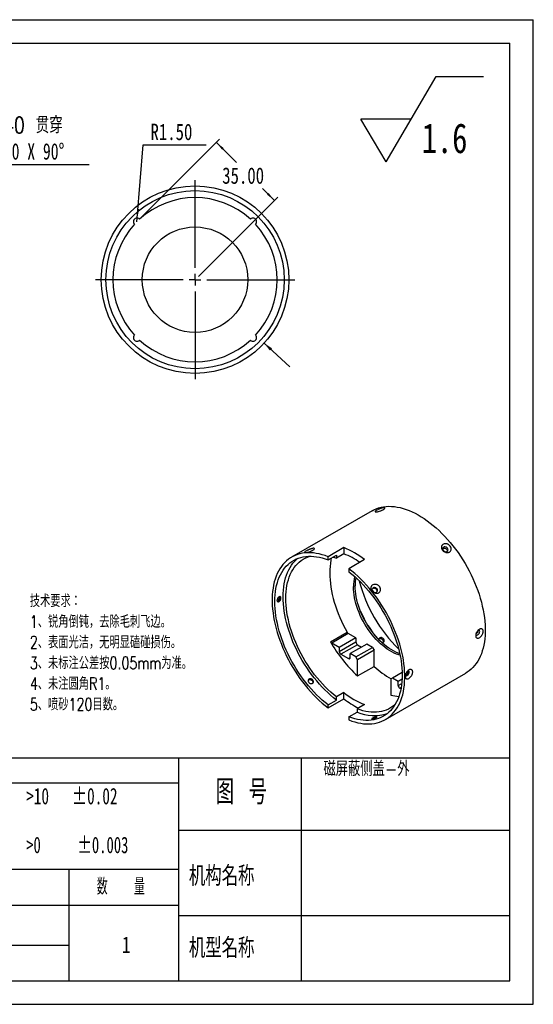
# Model space of a CAD drawing. Header units: millimetres. Extents: x 0 to 297, y 0 to 210.
# Tile 4 of 4: x 187 to 297, y 0 to 210. Entities that reach past the tile are written whole.
import ezdxf

# ---------------------------------------------------------------- set-up
doc = ezdxf.new("R2010")
doc.units = ezdxf.units.MM
doc.layers.add('图层0', color=7, linetype='Continuous', lineweight=25)
doc.styles.add('SLDTEXTSTYLE0', font='TXT', dxfattribs={"width": 0.75})
doc.styles.add('SLDTEXTSTYLE1', font='TXT', dxfattribs={"width": 0.75, "bigfont": 'bigfont'})
doc.styles.add('SLDTEXTSTYLE10', font='TXT', dxfattribs={"width": 0.7})
doc.styles.add('SLDTEXTSTYLE2', font='TXT', dxfattribs={"width": 0.666667, "bigfont": 'bigfont'})
doc.styles.add('SLDTEXTSTYLE4', font='TXT', dxfattribs={"width": 0.681818})
doc.styles.add('SLDTEXTSTYLE5', font='TXT', dxfattribs={"width": 0.666667})
doc.styles.add('SLDTEXTSTYLE6', font='TXT', dxfattribs={"width": 0.653846})
doc.styles.add('SLDTEXTSTYLE7', font='TXT', dxfattribs={"width": 0.6, "bigfont": 'bigfont'})
doc.dimstyles.new('SLDDIMSTYLE10', dxfattribs={"dimtxt": 0.18, "dimasz": 2, "dimexe": 0, "dimexo": 0.0625, "dimgap": 0, "dimtad": 0, "dimtih": 1, "dimtoh": 1, "dimdec": 0, "dimrnd": 1e-09, "dimzin": 0, "dimdsep": 46, "dimtxsty": 'Standard', "dimsah": 1, "dimcen": 0.09, "dimadec": 0, "dimazin": 0, "dimtfac": 2, "dimtdec": 0, "dimtofl": 0, "dimtmove": 0, "dimatfit": 3, "dimfxl": 0, "dimfrac": 2, "dimtolj": 1, "dimtzin": 0, "dimarcsym": 0})
doc.dimstyles.new('SLDDIMSTYLE11', dxfattribs={"dimtxt": 3.5, "dimasz": 2, "dimexe": 0, "dimexo": 0.0625, "dimgap": 0.875, "dimtad": 0, "dimtih": 1, "dimtoh": 1, "dimlfac": 2, "dimrnd": 1e-09, "dimzin": 4, "dimdsep": 46, "dimtxsty": 'SLDTEXTSTYLE0', "dimsah": 1, "dimcen": 0.09, "dimadec": 0, "dimazin": 1, "dimtfac": 1, "dimtofl": 0, "dimtmove": 0, "dimatfit": 3, "dimfxl": 0, "dimfrac": 2, "dimtolj": 1, "dimtzin": 12, "dimarcsym": 0})
doc.dimstyles.new('SLDDIMSTYLE12', dxfattribs={"dimtxt": 3.5, "dimasz": 2, "dimexe": 0, "dimexo": 0.0625, "dimgap": 0.875, "dimtad": 0, "dimtih": 1, "dimtoh": 1, "dimlfac": 2, "dimrnd": 1e-09, "dimzin": 4, "dimdsep": 46, "dimtxsty": 'SLDTEXTSTYLE0', "dimsah": 1, "dimcen": 0, "dimadec": 0, "dimazin": 1, "dimtfac": 1, "dimtofl": 0, "dimtmove": 0, "dimatfit": 3, "dimfxl": 0, "dimfrac": 2, "dimtolj": 1, "dimtzin": 12, "dimarcsym": 0})
doc.dimstyles.new('SLDDIMSTYLE8', dxfattribs={"dimtxt": 3.5, "dimasz": 2, "dimexe": 0, "dimexo": 0.0625, "dimgap": 0.875, "dimtad": 0, "dimtih": 1, "dimtoh": 1, "dimlfac": 2, "dimrnd": 1e-09, "dimzin": 4, "dimdsep": 46, "dimtxsty": 'SLDTEXTSTYLE0', "dimblk1": 'NONE', "dimsah": 1, "dimcen": 0, "dimadec": 0, "dimazin": 1, "dimtfac": 1, "dimtmove": 0, "dimatfit": 3, "dimldrblk": 'NONE', "dimfxl": 0, "dimfrac": 2, "dimtolj": 1, "dimtzin": 12, "dimarcsym": 0})

# ---------------------------------------------------------------- blocks, each defined once
blk = doc.blocks.new('SW_SFSYMBOL_0')
at = {"layer": '图层0', "color": 0}
for p, q in [((-7.62, 0), (3.08, 18.14)), ((3.08, 18.14), (13.18, 18.14)), ((-7.62, 0), (-12.97, 9.07)), ((-2.27, 9.07), (-12.97, 9.07))]:
    blk.add_line(p, q, dxfattribs=at)
at = {"layer": '图层0', "color": 0, "insert": (0, 8.19), "char_height": 6.35, "attachment_point": 1, "style": 'SLDTEXTSTYLE0'}
blk.add_mtext('1.6', dxfattribs=at)
blk = doc.blocks.new('SW_SYMBOL_HOLE_SINK')
at = {"layer": '图层0', "color": 0}
for p, q in [((0, 875), (800, 75)), ((800, 75), (1600, 875))]:
    blk.add_line(p, q, dxfattribs=at)
blk = doc.blocks.new('_D_11')
at = {"layer": '图层0'}
for p, q in [((169.57, 155.13), (163.15, 179.09)), ((163.15, 179.09), (202.28, 179.09)), ((169.89, 153.97), (169.57, 155.13))]:
    blk.add_line(p, q, dxfattribs=at)
blk.add_solid([(169.57, 155.13), (169.3, 157.12), (168.82, 157)], dxfattribs=at)
at = {"layer": '图层0', "xscale": 0.004470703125, "yscale": 0.004470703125, "zscale": 0.004470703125}
blk.add_blockref('SW_SYMBOL_HOLE_SINK', (164.74, 179.58), dxfattribs=at)
at = {"layer": '图层0', "char_height": 3.5, "attachment_point": 1}
for s, insert, style in [('6 x', (166.68, 189.27), 'SLDTEXTSTYLE5'), ('%%c', (174.09, 189.21), 'SLDTEXTSTYLE0'), ('2.40 贯穿', (180.68, 189.27), 'SLDTEXTSTYLE1'), ('%%c', (174.19, 183.6), 'SLDTEXTSTYLE0'), ('4.50 X 90°', (180.78, 183.66), 'SLDTEXTSTYLE10')]:
    blk.add_mtext(s, dxfattribs=dict(at, insert=insert, style=style))
blk = doc.blocks.new('_None')
blk = doc.blocks.new('_D_12')
at = {"layer": '图层0', "color": 7}
for p, q in [((213.21, 167.63), (230.12, 184.54)), ((229.42, 183.84), (233.71, 179.54)), ((241.79, 171.46), (239.27, 173.99)), ((225.58, 155.26), (242.5, 172.17))]:
    blk.add_line(p, q, dxfattribs=at)
for points in [[(229.42, 183.84), (230.65, 182.25), (231.01, 182.6)], [(241.79, 171.46), (240.55, 173.05), (240.2, 172.7)]]:
    blk.add_solid(points, dxfattribs=at)
at = {"layer": '图层0', "color": 7, "insert": (230.67, 178.5), "char_height": 3.5, "attachment_point": 1, "style": 'SLDTEXTSTYLE0'}
blk.add_mtext('35.00', dxfattribs=at)
blk = doc.blocks.new('_D_13')
at = {"layer": '图层0', "color": 7}
for p, q in [((212.56, 167.67), (213.79, 183.31)), ((213.79, 183.31), (227.27, 183.31)), ((212.5, 166.92), (212.56, 167.67))]:
    blk.add_line(p, q, dxfattribs=at)
blk.add_solid([(212.56, 167.67), (212.97, 169.64), (212.47, 169.68)], dxfattribs=at)
at = {"layer": '图层0', "color": 7, "insert": (215.38, 187.82), "char_height": 3.5, "attachment_point": 1, "style": 'SLDTEXTSTYLE0'}
blk.add_mtext('R1.50', dxfattribs=at)
blk = doc.blocks.new('SW_CENTERMARKSYMBOL_1')
at = {"layer": '图层0', "color": 0}
for p, q in [((0, 2.5), (0, 21.25)), ((-2.5, 0), (-21.25, 0)), ((0, 0), (-1.25, 0)), ((0, 0), (0, 1.25)), ((0, 0), (0, -1.25)), ((0, 0), (1.25, 0)), ((2.5, 0), (21.25, 0)), ((0, -2.5), (0, -21.25))]:
    blk.add_line(p, q, dxfattribs=at)

msp = doc.modelspace()

# ---------------------------------------------------------------- linework, layer by layer
at = {"color": 7, "linetype": 'Continuous', "lineweight": 25}
for p, q in [((262.611831, 105.278115), (245.464492, 95.379167)), ((256.612727, 97.40303), (253.25397, 95.464061)), ((256.612727, 97.40303), (256.612727, 96.066447)), ((253.25397, 94.795769), (255.021737, 95.816279)), ((253.25397, 94.795769), (253.25397, 95.464061)), ((256.612727, 96.066447), (255.021737, 95.147988)), ((255.021737, 95.816279), (255.021737, 95.147988)), ((261.032145, 94.851754), (257.673388, 92.912785)), ((257.673388, 92.912785), (257.673388, 92.244494)), ((262.762232, 88.675217), (262.710163, 88.628842)), ((260.966996, 82.099349), (261.019266, 82.129524)), ((260.969382, 82.094824), (261.003255, 82.120281)), ((261.75296, 80.821471), (261.714145, 80.804936)), ((261.716857, 80.800629), (261.769094, 80.830784)), ((253.767235, 77.321809), (257.302769, 79.362829)), ((257.555633, 79.093927), (254.0201, 77.052907)), ((259.175766, 78.158644), (255.640232, 76.117624)), ((259.175766, 78.158644), (257.555633, 79.093927)), ((259.175766, 78.158644), (259.175766, 77.301276)), ((255.640232, 76.117624), (254.0201, 77.052907)), ((255.640232, 75.260256), (259.175766, 77.301276)), ((255.640232, 76.117624), (255.640232, 75.260256)), ((259.529319, 76.688904), (255.993785, 74.647884)), ((261.473863, 76.831981), (257.938329, 74.790961)), ((259.175989, 74.076475), (262.711523, 76.117495)), ((259.529319, 76.688904), (260.377669, 76.199162)), ((262.711523, 76.117495), (261.473863, 76.831981)), ((262.711523, 76.117495), (263.065077, 75.505122)), ((255.993785, 74.647884), (257.584776, 73.729425)), ((257.584776, 73.729425), (257.938329, 73.933527)), ((257.938329, 73.933593), (257.938329, 74.790961)), ((259.175989, 74.076475), (257.938329, 74.790961)), ((259.529543, 73.464102), (259.175989, 74.076475)), ((263.065077, 75.505122), (259.529543, 73.464102)), ((263.065077, 72.082152), (263.065077, 75.505122)), ((259.529543, 70.041132), (259.529543, 73.464102)), ((259.529543, 70.041132), (263.065077, 72.082152)), ((265.462866, 60.737212), (282.610206, 70.63616)), ((266.954164, 69.58623), (266.600611, 69.382062)), ((266.600611, 69.382062), (266.600611, 65.959091)), ((269.026031, 70.782293), (266.954164, 69.58623)), ((268.191825, 68.871744), (266.954164, 69.58623)), ((269.012542, 69.345534), (268.191825, 68.871744)), ((268.191825, 68.014376), (268.191825, 68.871744)), ((268.191825, 68.014376), (268.941619, 68.447223)), ((268.817717, 67.559221), (268.545378, 67.402003)), ((268.765577, 67.274885), (268.545378, 67.402003)), ((253.25397, 63.203593), (256.612727, 65.142563)), ((256.612727, 66.479145), (255.021737, 65.560686)), ((255.021737, 64.892395), (255.021737, 65.560686)), ((256.612727, 65.142563), (256.612727, 66.479145)), ((253.25397, 63.871885), (255.021737, 64.892395)), ((253.25397, 63.203593), (253.25397, 63.871885)), ((261.032145, 63.92787), (259.441154, 63.009411)), ((259.441154, 63.009411), (259.441154, 62.341119)), ((257.673388, 61.320609), (259.441154, 62.341119)), ((257.673388, 61.320609), (257.673388, 60.652318))]:
    msp.add_line(p, q, dxfattribs=at)
at = {"color": 7, "linetype": 'Continuous', "lineweight": 25, "flags": 128}
for points in [[(262.611831, 105.278115), (263.02026, 105.495379), (263.506835, 105.709619), (264.012556, 105.886525), (264.536359, 106.025726), (265.077144, 106.126928), (265.633773, 106.189918), (266.205075, 106.214565), (266.789849, 106.200816), (267.386864, 106.148701), (267.994867, 106.058328), (268.612577, 105.929888), (269.238696, 105.763651), (269.871907, 105.559967), (270.510878, 105.319264), (271.154266, 105.042048), (271.800717, 104.728902), (272.448873, 104.380485), (273.097369, 103.997529), (273.744843, 103.580841), (274.389933, 103.131295), (275.031281, 102.649838), (275.667539, 102.137481), (276.29737, 101.595304), (276.919448, 101.024445), (277.532465, 100.426105), (278.135132, 99.801543), (278.726183, 99.152072), (279.304372, 98.479057), (279.868486, 97.783915), (280.417337, 97.068108), (280.949771, 96.333139), (281.464669, 95.580556), (281.960948, 94.811941), (282.437563, 94.028909), (282.893513, 93.233109), (283.327839, 92.426214), (283.739627, 91.609919), (284.128011, 90.785943), (284.492175, 89.956018), (284.831353, 89.12189), (285.144831, 88.285311), (285.43195, 87.448043), (285.692107, 86.611845), (285.924754, 85.778477), (286.129402, 84.94969), (286.305621, 84.127228), (286.45304, 83.31282), (286.571348, 82.508179), (286.660298, 81.714998), (286.719702, 80.934944), (286.749436, 80.169658), (286.749436, 79.420748), (286.719702, 78.689791), (286.660298, 77.978324), (286.571348, 77.287842), (286.45304, 76.619797), (286.305621, 75.975596), (286.129402, 75.356591), (285.924754, 74.764086), (285.692107, 74.199326), (285.43195, 73.663499), (285.144831, 73.157732), (284.831353, 72.683088), (284.492175, 72.240565), (284.128011, 71.831095), (283.739627, 71.455538), (283.327839, 71.114684), (282.893513, 70.809251), (282.610206, 70.63616)], [(277.89161, 97.496615), (277.79077, 97.413587), (277.724659, 97.302817), (277.69818, 97.172521), (277.713297, 97.032364), (277.768889, 96.892738), (277.860833, 96.764001), (277.982309, 96.655699), (278.124309, 96.575866), (278.2763, 96.530421), (278.427011, 96.522736), (278.565264, 96.55338), (278.680806, 96.62008), (278.765066, 96.71789), (278.811796, 96.839556), (278.817531, 96.976054), (278.781844, 97.117261), (278.707383, 97.252704), (278.599669, 97.372338), (278.466693, 97.46729), (278.318315, 97.530518), (278.165541, 97.557332), (278.0197, 97.545745), (277.89161, 97.496615)], [(253.25397, 95.464061), (252.609034, 95.700798), (251.970232, 95.899627), (251.338936, 96.060122), (250.716503, 96.181937), (250.104269, 96.264811), (249.503551, 96.308566), (248.915639, 96.313107), (248.341796, 96.278425), (247.783256, 96.204595), (247.241218, 96.091775), (246.716847, 95.940207), (246.211269, 95.750217), (245.725572, 95.522214), (245.260799, 95.256686), (244.817947, 94.954206), (244.39797, 94.615422), (244.001768, 94.241063), (243.630194, 93.831933), (243.284046, 93.388911), (242.964067, 92.912949), (242.670945, 92.405069), (242.405311, 91.866363), (242.167734, 91.297989), (241.958725, 90.701167), (241.778733, 90.07718), (241.628145, 89.427368), (241.507284, 88.753129), (241.416411, 88.05591), (241.35572, 87.337209), (241.325342, 86.598571), (241.325342, 85.841583), (241.35572, 85.067872), (241.416411, 84.279099), (241.507284, 83.47696), (241.628145, 82.663178), (241.778733, 81.839501), (241.958725, 81.0077), (242.167734, 80.169561), (242.405311, 79.326886), (242.670945, 78.481485), (242.964067, 77.635174), (243.284046, 76.789773), (243.630194, 75.947096), (244.001768, 75.108956), (244.39797, 74.277152), (244.817947, 73.453473), (245.260799, 72.639687), (245.725572, 71.837544), (246.211269, 71.048766), (246.716847, 70.275049), (247.241218, 69.518056), (247.783256, 68.779412), (248.341796, 68.060704), (248.915639, 67.363478), (249.503551, 66.68923), (250.104269, 66.03941), (250.716503, 65.415415), (251.338936, 64.818583), (251.970232, 64.250199), (252.609034, 63.711483), (253.25397, 63.203593)], [(253.25397, 63.871885), (252.628547, 64.369593), (252.00936, 64.897415), (251.397773, 65.45419), (250.795131, 66.038694), (250.202759, 66.64964), (249.621961, 67.285685), (249.054015, 67.945428), (248.50017, 68.627419), (247.961644, 69.330158), (247.439622, 70.052097), (246.935253, 70.79165), (246.449646, 71.547189), (245.983869, 72.317052), (245.538948, 73.099545), (245.11586, 73.892946), (244.715538, 74.695512), (244.338861, 75.505475), (243.986658, 76.321053), (243.659704, 77.140454), (243.358718, 77.961873), (243.084363, 78.783504), (242.837241, 79.60354), (242.617897, 80.420176), (242.426814, 81.231616), (242.264411, 82.036074), (242.131045, 82.831781), (242.027011, 83.616986), (241.952537, 84.389963), (241.907787, 85.149009), (241.89286, 85.892456), (241.907787, 86.618668), (241.952537, 87.326048), (242.027011, 88.013038), (242.131045, 88.678129), (242.264411, 89.319855), (242.426814, 89.936807), (242.617897, 90.527626), (242.837241, 91.091013), (243.084363, 91.625728), (243.358718, 92.130596), (243.659704, 92.604504), (243.986658, 93.046412), (244.338861, 93.455346), (244.715538, 93.830406), (245.11586, 94.170769), (245.538948, 94.475684), (245.983869, 94.744482), (246.449646, 94.976571), (246.935253, 95.17144), (247.439622, 95.32866), (247.961644, 95.447886), (248.50017, 95.528856), (249.054015, 95.571391), (249.621961, 95.575398), (250.202759, 95.540867), (250.795131, 95.467875), (251.397773, 95.356583), (252.00936, 95.207235), (252.628547, 95.02016), (253.25397, 94.795769)], [(255.021737, 64.892395), (254.396314, 65.390103), (253.777127, 65.917925), (253.16554, 66.474701), (252.562898, 67.059204), (251.970526, 67.67015), (251.389728, 68.306195), (250.821782, 68.965938), (250.267936, 69.647929), (249.729411, 70.350668), (249.207389, 71.072607), (248.70302, 71.81216), (248.217413, 72.567699), (247.751636, 73.337562), (247.306715, 74.120055), (246.883627, 74.913457), (246.483305, 75.716022), (246.106628, 76.525985), (245.754425, 77.341564), (245.427471, 78.160964), (245.126485, 78.982383), (244.852129, 79.804015), (244.605008, 80.62405), (244.385664, 81.440686), (244.194581, 82.252126), (244.032177, 83.056584), (243.898812, 83.852291), (243.794778, 84.637497), (243.720304, 85.410473), (243.675554, 86.169519), (243.660627, 86.912967), (243.675554, 87.639179), (243.720304, 88.346558), (243.794778, 89.033548), (243.898812, 89.698639), (244.032177, 90.340366), (244.194581, 90.957317), (244.385664, 91.548136), (244.605008, 92.111523), (244.852129, 92.646239), (245.126485, 93.151106), (245.427471, 93.625014), (245.754425, 94.066922), (246.106628, 94.475856), (246.483305, 94.850916), (246.793108, 95.119039)], [(255.021737, 65.560686), (254.406094, 66.056461), (253.797035, 66.582578), (253.195977, 67.137813), (252.604323, 67.720871), (252.02345, 68.330393), (251.454713, 68.96496), (250.899435, 69.623092), (250.358912, 70.303257), (249.834402, 71.003869), (249.327128, 71.723296), (248.838272, 72.459862), (248.368972, 73.211851), (247.920323, 73.977509), (247.493369, 74.755054), (247.089106, 75.542673), (246.708475, 76.338531), (246.352363, 77.140775), (246.021601, 77.947533), (245.716958, 78.756928), (245.439145, 79.567072), (245.188809, 80.376078), (244.966534, 81.182061), (244.772836, 81.983143), (244.608168, 82.777458), (244.472914, 83.563154), (244.367387, 84.338401), (244.291835, 85.101393), (244.246433, 85.850351), (244.231288, 86.583531), (244.246433, 87.299224), (244.291835, 87.995762), (244.367387, 88.671523), (244.472914, 89.324932), (244.608168, 89.954467), (244.772836, 90.55866), (244.966534, 91.136104), (245.188809, 91.685453), (245.439145, 92.205427), (245.716958, 92.694815), (246.021601, 93.152477), (246.352363, 93.577346), (246.708475, 93.968431), (247.089106, 94.324822), (247.493369, 94.645689), (247.920323, 94.930284), (248.368972, 95.177942), (248.838272, 95.388089), (249.327128, 95.560233), (249.38739, 95.578417)], [(253.936582, 95.189833), (253.842992, 94.738497), (253.737067, 94.084004), (253.661229, 93.407066), (253.615656, 92.709265), (253.600452, 91.992235), (253.615656, 91.257651), (253.661229, 90.507232), (253.737067, 89.742733), (253.842992, 88.965943), (253.978755, 88.178678), (254.14404, 87.382779), (254.338459, 86.580108), (254.561559, 85.772543), (254.812817, 84.961971), (255.091645, 84.15029), (255.397392, 83.339397), (255.729343, 82.531189), (256.08672, 81.727557), (256.468688, 80.93038), (256.874354, 80.141522), (257.302769, 79.362829)], [(254.296416, 95.39756), (254.406094, 95.36302), (255.021737, 95.147988)], [(257.673388, 60.652318), (258.318323, 60.415581), (258.957126, 60.216752), (259.588422, 60.056257), (260.210855, 59.934441), (260.823089, 59.851567), (261.423807, 59.807813), (262.011719, 59.803272), (262.585562, 59.837953), (263.144102, 59.911784), (263.68614, 60.024604), (264.210511, 60.176172), (264.716088, 60.366162), (265.201786, 60.594165), (265.666559, 60.859692), (266.109411, 61.162173), (266.529388, 61.500956), (266.92559, 61.875315), (267.297164, 62.284446), (267.643312, 62.727468), (267.963291, 63.20343), (268.256412, 63.71131), (268.522047, 64.250015), (268.759624, 64.81839), (268.968633, 65.415212), (269.148625, 66.039199), (269.299213, 66.68901), (269.420073, 67.36325), (269.510947, 68.060469), (269.571638, 68.779169), (269.602016, 69.517807), (269.602016, 70.274795), (269.571638, 71.048507), (269.510947, 71.837279), (269.420073, 72.639419), (269.299213, 73.453201), (269.148625, 74.276877), (268.968633, 75.108678), (268.759624, 75.946817), (268.522047, 76.789492), (268.256412, 77.634893), (267.963291, 78.481204), (267.643312, 79.326606), (267.297164, 80.169282), (266.92559, 81.007423), (266.529388, 81.839226), (266.109411, 82.662906), (265.666559, 83.476692), (265.201786, 84.278835), (264.716088, 85.067612), (264.210511, 85.841329), (263.68614, 86.598323), (263.144102, 87.336967), (262.585562, 88.055674), (262.011719, 88.752901), (261.423807, 89.427148), (260.823089, 90.076968), (260.210855, 90.700964), (259.588422, 91.297795), (258.957126, 91.866179), (258.318323, 92.404895), (257.673388, 92.912785)], [(257.673388, 92.244494), (258.298811, 91.746786), (258.917998, 91.218964), (259.529585, 90.662188), (260.132227, 90.077684), (260.724599, 89.466738), (261.305396, 88.830694), (261.873343, 88.17095), (262.427188, 87.488959), (262.965714, 86.786221), (263.487736, 86.064281), (263.992105, 85.324729), (264.477712, 84.56919), (264.943489, 83.799327), (265.38841, 83.016834), (265.811497, 82.223432), (266.21182, 81.420867), (266.588497, 80.610904), (266.9407, 79.795325), (267.267654, 78.975925), (267.56864, 78.154505), (267.842995, 77.332874), (268.090117, 76.512838), (268.30946, 75.696202), (268.500544, 74.884763), (268.662947, 74.080305), (268.796312, 73.284598), (268.900346, 72.499392), (268.97482, 71.726416), (269.01957, 70.967369), (269.034498, 70.223922), (269.01957, 69.49771), (268.97482, 68.790331), (268.900346, 68.10334), (268.796312, 67.43825), (268.662947, 66.796523), (268.500544, 66.179571), (268.30946, 65.588752), (268.090117, 65.025365), (267.842995, 64.49065), (267.56864, 63.985783), (267.267654, 63.511874), (266.9407, 63.069967), (266.588497, 62.661033), (266.21182, 62.285972), (265.811497, 61.94561), (265.38841, 61.640694), (264.943489, 61.371896), (264.477712, 61.139808), (263.992105, 60.944939), (263.487736, 60.787718), (262.965714, 60.668492), (262.427188, 60.587522), (261.873343, 60.544988), (261.305396, 60.540981), (260.724599, 60.575511), (260.132227, 60.648503), (259.529585, 60.759795), (258.917998, 60.909143), (258.298811, 61.096219), (257.673388, 61.320609)], [(268.592916, 74.443947), (268.302438, 74.531548), (267.820834, 74.705612), (267.334601, 74.916782), (266.845584, 75.164256), (266.355637, 75.447096), (265.86662, 75.764229), (265.380388, 76.114452), (264.898783, 76.496436), (264.423635, 76.908733), (263.956744, 77.349779), (263.499883, 77.8179), (263.054784, 78.31132), (262.623135, 78.828169), (262.206574, 79.366485), (261.806681, 79.924226), (261.424974, 80.499277), (261.062899, 81.089457), (260.721831, 81.692526), (260.403063, 82.306197), (260.107804, 82.928142), (259.837175, 83.556001), (259.592202, 84.187394), (259.373814, 84.819925), (259.182839, 85.451195), (259.020003, 86.078809), (258.885923, 86.700385), (258.781108, 87.313568), (258.705954, 87.916029), (258.660747, 88.505485), (258.645659, 89.079699)], [(268.523214, 74.78009), (268.174387, 74.909714), (267.688154, 75.120884), (267.199137, 75.368358), (266.709191, 75.651198), (266.220174, 75.968331), (265.733941, 76.318554), (265.252337, 76.700538), (264.777188, 77.112835), (264.310298, 77.553881), (263.853436, 78.022002), (263.408337, 78.515422), (262.976688, 79.032271), (262.560128, 79.570587), (262.160235, 80.128328), (261.778527, 80.703379), (261.416452, 81.293559), (261.075384, 81.896628), (260.756616, 82.510299), (260.461357, 83.132244), (260.190728, 83.760103), (259.945755, 84.391496), (259.727367, 85.024027), (259.536393, 85.655297), (259.373557, 86.282911), (259.239477, 86.904487), (259.134661, 87.51767), (259.059507, 88.120131), (259.014301, 88.709587), (258.999213, 89.283801)], [(262.865591, 88.822279), (262.764751, 88.73925), (262.69864, 88.628481), (262.672161, 88.498185), (262.687278, 88.358027), (262.74287, 88.218402), (262.834813, 88.089665), (262.95629, 87.981363), (263.09829, 87.90153), (263.250281, 87.856085), (263.400992, 87.8484), (263.539245, 87.879044), (263.654786, 87.945744), (263.739047, 88.043554), (263.785777, 88.16522), (263.791511, 88.301718), (263.755825, 88.442925), (263.681363, 88.578368), (263.57365, 88.698001), (263.440674, 88.792953), (263.292296, 88.856181), (263.139522, 88.882996), (262.993681, 88.871409), (262.865591, 88.822279)], [(285.56875, 79.537929), (285.553017, 79.661027), (285.506985, 79.75683), (285.434069, 79.818234), (285.339675, 79.840683), (285.230805, 79.822515), (285.144417, 79.782891)], [(284.749909, 78.885178), (284.755346, 78.873174), (284.81538, 78.793832), (284.899821, 78.751511), (285.002409, 78.74935), (285.115533, 78.78751), (285.230805, 78.86316), (285.339675, 78.97069), (285.434069, 79.102125), (285.506985, 79.247716), (285.553017, 79.396667), (285.56875, 79.537929)], [(269.72389, 70.210842), (269.729327, 70.198838), (269.78936, 70.119496), (269.873802, 70.077175), (269.97639, 70.075014), (270.089514, 70.113174), (270.204786, 70.188824), (270.313656, 70.296354), (270.40805, 70.427788), (270.480966, 70.57338), (270.526998, 70.72233), (270.542731, 70.863593)], [(270.22535, 71.111895), (270.216458, 70.858175), (270.197236, 70.502848)], [(270.542731, 70.863593), (270.526998, 70.98669), (270.480966, 71.082494), (270.40805, 71.143897), (270.313656, 71.166347), (270.268767, 71.163588)], [(249.019494, 69.172681), (249.040338, 69.191145), (249.155879, 69.257845), (249.294132, 69.288489), (249.444843, 69.280804), (249.596835, 69.235359), (249.738835, 69.155525), (249.860311, 69.047224), (249.952255, 68.918487), (250.007847, 68.778861), (250.022964, 68.638703), (249.996485, 68.508408), (249.986667, 68.485161)], [(267.597181, 64.034716), (267.373786, 63.832576), (266.969523, 63.51171), (266.542569, 63.227115), (266.09392, 62.979456), (265.62462, 62.76931), (265.135763, 62.597166), (264.628489, 62.463425), (264.10398, 62.368398), (263.563456, 62.312308), (263.008179, 62.295286), (262.439441, 62.317369), (261.858568, 62.378508), (261.266914, 62.47856), (260.665857, 62.617292), (260.056797, 62.794379), (259.441154, 63.009411)]]:
    msp.add_lwpolyline(points, dxfattribs=at)
at = {"color": 7, "linetype": 'Continuous', "lineweight": 25}
for radius in [20, 19, 11.25]:
    msp.add_circle((224.875759, 154.548648), radius, dxfattribs=at)
for centre, radius, start, end in [((224.875759, 154.548648), 17.5, 47.45572137, 132.54427863), ((224.875759, 154.548648), 17.5, 137.45572137, 222.54427863), ((212.501391, 166.923017), 0.75, 43.77213931, 226.22786069), ((237.250128, 166.923017), 0.75, 313.77213931, 136.22786069), ((224.875759, 154.548648), 17.5, 317.45572137, 42.54427863), ((212.501391, 142.17428), 0.75, 133.77213931, 316.22786069), ((224.875759, 154.548648), 17.5, 227.45572137, 312.54427863), ((237.250128, 142.17428), 0.75, 223.77213931, 46.22786069), ((249.512171, 79.999793), 18.796024, 52.20093612, 67.80444042), ((250.56684, 80.591598), 16.613961, 55.3646891, 68.65985119), ((267.137758, 89.17234), 8.492604, 165.94190562, 180.62502201), ((267.952166, 89.339033), 8.953123, 169.26448935, 180.35346502), ((290.41501, 98.235163), 31.536846, 194.53723614, 225.45738733), ((242.241237, 86.712399), 0.757072, 281.50456418, 18.15323206), ((287.332374, 96.469708), 29.966991, 204.97582575, 208.58961221), ((287.344068, 96.448185), 29.966356, 211.41039567, 215.01882381), ((257.939137, 79.707901), 0.723906, 208.4688936, 238.01009961), ((264.398046, 77.320481), 0.643847, 350.49083275, 116.89613253), ((279.502854, 91.769688), 29.513782, 209.30969012, 227.41017596), ((254.403603, 77.666881), 0.723906, 208.4688936, 238.01009961), ((259.943374, 77.336207), 0.768402, 182.60547849, 237.39452166), ((256.40784, 75.295187), 0.768402, 182.60547849, 237.39452166), ((257.722792, 73.898629), 0.218355, 230.79671476, 9.21403699), ((277.074707, 87.386216), 20.748111, 227.52842399, 239.93925066), ((268.959433, 68.049306), 0.768402, 182.60547849, 237.39452166), ((267.361233, 79.99474), 17.268516, 231.50593081, 248.49944572), ((268.836627, 81.065913), 20.074282, 232.48758422, 243.02188999), ((268.997426, 75.353443), 9.695286, 255.68725789, 266.12111186), ((263.088405, 70.510034), 8.94615, 245.9402319, 288.33095601)]:
    msp.add_arc(centre, radius, start, end, dxfattribs=at)
for points, knots in [([(264.203629, 105.658116), (264.270989, 105.686941), (264.33818, 105.714213), (264.472309, 105.765489), (264.539773, 105.789643), (264.669249, 105.832488), (264.731826, 105.851421), (264.852596, 105.883985), (264.910219, 105.897408), (265.068589, 105.927556), (265.158297, 105.934631), (265.255399, 105.924596), (265.282198, 105.917774), (265.322026, 105.898001), (265.335385, 105.885098), (265.35573, 105.837621), (265.342301, 105.795243), (265.283183, 105.720644), (265.257424, 105.694443), (265.194217, 105.639633), (265.156268, 105.610708), (265.070942, 105.552451), (265.0236, 105.523057), (264.919575, 105.463773), (264.8626, 105.433789), (264.743872, 105.375765), (264.681599, 105.347406), (264.55109, 105.291919), (264.483681, 105.265177), (264.280728, 105.189848), (264.140142, 105.144687), (263.942453, 105.090296), (263.877396, 105.074), (263.754859, 105.04647), (263.697423, 105.035196), (263.590288, 105.017534), (263.540523, 105.011196), (263.453503, 105.004076), (263.415569, 105.003163), (263.351179, 105.006843), (263.325648, 105.011407), (263.287804, 105.025761), (263.275356, 105.035712), (263.264382, 105.060528), (263.26568, 105.075296), (263.281499, 105.109659), (263.296232, 105.129361), (263.358361, 105.193557), (263.425356, 105.244857), (263.59694, 105.355904), (263.70333, 105.416841), (263.879659, 105.508187), (263.942331, 105.539194), (264.070573, 105.599697), (264.136268, 105.62929), (264.203629, 105.658116)], [0, 0, 0, 0, 0.03125, 0.03125, 0.0625, 0.0625, 0.09375, 0.09375, 0.125, 0.125, 0.1875, 0.1875, 0.21875, 0.21875, 0.25, 0.25, 0.3125, 0.3125, 0.34375, 0.34375, 0.375, 0.375, 0.40625, 0.40625, 0.4375, 0.4375, 0.46875, 0.46875, 0.5, 0.5, 0.5625, 0.5625, 0.59375, 0.59375, 0.625, 0.625, 0.65625, 0.65625, 0.6875, 0.6875, 0.71875, 0.71875, 0.75, 0.75, 0.78125, 0.78125, 0.8125, 0.8125, 0.875, 0.875, 0.9375, 0.9375, 0.96875, 0.96875, 1, 1, 1, 1]), ([(249.17761, 96.98378), (249.24497, 97.012605), (249.312161, 97.039876), (249.44629, 97.091153), (249.513754, 97.115307), (249.64323, 97.158152), (249.705807, 97.177085), (249.826577, 97.209649), (249.8842, 97.223072), (250.042569, 97.25322), (250.132278, 97.260295), (250.22938, 97.250259), (250.256179, 97.243438), (250.296007, 97.223665), (250.309366, 97.210762), (250.329711, 97.163284), (250.316282, 97.120907), (250.257164, 97.046308), (250.231405, 97.020107), (250.168198, 96.965297), (250.130249, 96.936372), (250.044922, 96.878115), (249.997581, 96.848721), (249.893556, 96.789437), (249.836581, 96.759453), (249.717853, 96.701429), (249.65558, 96.67307), (249.525071, 96.617583), (249.457661, 96.590841), (249.254709, 96.515512), (249.114123, 96.470351), (248.916434, 96.41596), (248.851377, 96.399664), (248.72884, 96.372134), (248.671404, 96.36086), (248.564269, 96.343198), (248.514504, 96.33686), (248.427484, 96.32974), (248.38955, 96.328827), (248.32516, 96.332507), (248.299628, 96.337071), (248.261785, 96.351425), (248.249337, 96.361376), (248.238363, 96.386192), (248.239661, 96.40096), (248.25548, 96.435323), (248.270212, 96.455025), (248.332342, 96.519221), (248.399337, 96.570521), (248.57092, 96.681568), (248.677311, 96.742505), (248.85364, 96.833851), (248.916311, 96.864858), (249.044553, 96.925361), (249.110249, 96.954954), (249.17761, 96.98378)], [0, 0, 0, 0, 0.03125, 0.03125, 0.0625, 0.0625, 0.09375, 0.09375, 0.125, 0.125, 0.1875, 0.1875, 0.21875, 0.21875, 0.25, 0.25, 0.3125, 0.3125, 0.34375, 0.34375, 0.375, 0.375, 0.40625, 0.40625, 0.4375, 0.4375, 0.46875, 0.46875, 0.5, 0.5, 0.5625, 0.5625, 0.59375, 0.59375, 0.625, 0.625, 0.65625, 0.65625, 0.6875, 0.6875, 0.71875, 0.71875, 0.75, 0.75, 0.78125, 0.78125, 0.8125, 0.8125, 0.875, 0.875, 0.9375, 0.9375, 0.96875, 0.96875, 1, 1, 1, 1]), ([(278.611774, 98.187467), (278.680387, 98.166089), (278.747014, 98.139152), (278.876287, 98.074221), (278.939418, 98.035766), (279.05647, 97.950426), (279.110961, 97.903367), (279.211638, 97.800205), (279.257176, 97.744563), (279.375092, 97.571376), (279.430862, 97.443847), (279.47282, 97.253492), (279.48015, 97.189026), (279.48105, 97.064418), (279.474845, 97.003738), (279.43635, 96.826745), (279.384988, 96.719804), (279.274269, 96.584146), (279.232521, 96.543941), (279.139704, 96.473256), (279.08801, 96.442547), (278.97835, 96.393129), (278.920442, 96.374238), (278.79844, 96.348054), (278.733914, 96.340875), (278.603824, 96.33899), (278.537667, 96.344078), (278.40298, 96.366613), (278.335055, 96.384096), (278.136348, 96.453078), (278.005946, 96.523124), (277.833035, 96.6541), (277.777976, 96.702932), (277.678132, 96.806681), (277.633267, 96.861431), (277.553636, 96.976669), (277.519002, 97.037288), (277.463131, 97.158884), (277.441371, 97.220552), (277.410643, 97.34564), (277.402176, 97.406999), (277.39838, 97.527579), (277.403228, 97.587411), (277.426024, 97.701138), (277.443793, 97.755145), (277.491961, 97.857632), (277.522571, 97.906089), (277.62975, 98.03724), (277.724573, 98.109063), (277.943527, 98.208994), (278.070149, 98.238216), (278.268392, 98.246043), (278.337103, 98.242744), (278.474491, 98.224068), (278.543161, 98.208846), (278.611774, 98.187467)], [0, 0, 0, 0, 0.03125, 0.03125, 0.0625, 0.0625, 0.09375, 0.09375, 0.125, 0.125, 0.1875, 0.1875, 0.21875, 0.21875, 0.25, 0.25, 0.3125, 0.3125, 0.34375, 0.34375, 0.375, 0.375, 0.40625, 0.40625, 0.4375, 0.4375, 0.46875, 0.46875, 0.5, 0.5, 0.5625, 0.5625, 0.59375, 0.59375, 0.625, 0.625, 0.65625, 0.65625, 0.6875, 0.6875, 0.71875, 0.71875, 0.75, 0.75, 0.78125, 0.78125, 0.8125, 0.8125, 0.875, 0.875, 0.9375, 0.9375, 0.96875, 0.96875, 1, 1, 1, 1]), ([(277.720322, 97.252903), (277.772154, 97.275493), (277.875818, 97.320674), (278.067122, 97.316734), (278.258144, 97.25813), (278.430431, 97.146452), (278.564617, 96.99457), (278.640576, 96.821427), (278.663208, 96.67857), (278.639016, 96.609215), (278.632786, 96.591352)], [0, 0, 0, 0, 0.1360977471, 0.2721938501, 0.4083326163, 0.5444991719, 0.6806193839, 0.8166914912, 0.9527887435, 1, 1, 1, 1]), ([(263.585755, 89.513131), (263.654368, 89.491753), (263.720995, 89.464816), (263.850268, 89.399885), (263.913399, 89.361429), (264.030451, 89.276089), (264.084942, 89.229031), (264.185619, 89.125869), (264.231157, 89.070227), (264.349073, 88.89704), (264.404843, 88.769511), (264.446801, 88.579156), (264.45413, 88.51469), (264.45503, 88.390081), (264.448826, 88.329402), (264.410331, 88.152409), (264.358969, 88.045468), (264.24825, 87.909809), (264.206502, 87.869604), (264.113685, 87.79892), (264.061991, 87.768211), (263.952331, 87.718793), (263.894423, 87.699902), (263.772421, 87.673718), (263.707895, 87.666539), (263.577805, 87.664654), (263.511648, 87.669742), (263.376961, 87.692277), (263.309036, 87.70976), (263.110329, 87.778742), (262.979927, 87.848787), (262.807016, 87.979764), (262.751957, 88.028596), (262.652113, 88.132345), (262.607248, 88.187094), (262.527617, 88.302333), (262.492983, 88.362952), (262.437112, 88.484547), (262.415352, 88.546216), (262.384624, 88.671304), (262.376157, 88.732662), (262.372361, 88.853242), (262.377208, 88.913075), (262.400005, 89.026802), (262.417774, 89.080808), (262.465942, 89.183296), (262.496552, 89.231753), (262.603731, 89.362904), (262.698554, 89.434727), (262.917508, 89.534658), (263.04413, 89.56388), (263.242372, 89.571706), (263.311084, 89.568408), (263.448472, 89.549732), (263.517142, 89.53451), (263.585755, 89.513131)], [0, 0, 0, 0, 0.03125, 0.03125, 0.0625, 0.0625, 0.09375, 0.09375, 0.125, 0.125, 0.1875, 0.1875, 0.21875, 0.21875, 0.25, 0.25, 0.3125, 0.3125, 0.34375, 0.34375, 0.375, 0.375, 0.40625, 0.40625, 0.4375, 0.4375, 0.46875, 0.46875, 0.5, 0.5, 0.5625, 0.5625, 0.59375, 0.59375, 0.625, 0.625, 0.65625, 0.65625, 0.6875, 0.6875, 0.71875, 0.71875, 0.75, 0.75, 0.78125, 0.78125, 0.8125, 0.8125, 0.875, 0.875, 0.9375, 0.9375, 0.96875, 0.96875, 1, 1, 1, 1]), ([(263.66971, 87.973427), (263.681456, 88.02531), (263.705478, 88.13143), (263.661755, 88.30945), (263.561949, 88.477197), (263.411807, 88.615686), (263.229797, 88.709041), (263.037131, 88.746522), (262.875572, 88.730063), (262.793801, 88.690494), (262.762232, 88.675217)], [0, 0, 0, 0, 0.1261368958, 0.2579961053, 0.3898303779, 0.5216087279, 0.6533874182, 0.7852221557, 0.9170812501, 1, 1, 1, 1]), ([(243.201007, 86.647634), (243.201007, 86.582896), (243.190327, 86.512794), (243.148965, 86.368836), (243.11831, 86.295795), (243.041756, 86.159218), (242.995293, 86.094894), (242.894414, 85.986378), (242.838943, 85.94107), (242.728262, 85.877106), (242.672294, 85.857884), (242.568331, 85.848332), (242.520711, 85.857753), (242.439718, 85.904432), (242.407716, 85.940871), (242.363863, 86.03571), (242.352499, 86.09368), (242.352459, 86.221551), (242.363913, 86.292199), (242.407366, 86.433826), (242.439818, 86.506263), (242.519707, 86.640815), (242.56767, 86.703991), (242.671499, 86.811744), (242.726985, 86.856188), (242.838908, 86.920927), (242.893639, 86.940275), (242.99534, 86.95127), (243.041494, 86.94261), (243.118156, 86.898484), (243.148916, 86.862647), (243.190103, 86.769967), (243.201007, 86.712372), (243.201007, 86.647634)], [0, 0, 0, 0, 0.0625, 0.0625, 0.125, 0.125, 0.1875, 0.1875, 0.25, 0.25, 0.3125, 0.3125, 0.375, 0.375, 0.4375, 0.4375, 0.5, 0.5, 0.5625, 0.5625, 0.625, 0.625, 0.6875, 0.6875, 0.75, 0.75, 0.8125, 0.8125, 0.875, 0.875, 0.9375, 0.9375, 1, 1, 1, 1]), ([(242.423989, 85.981891), (242.487193, 86.038558), (242.617931, 86.155776), (242.718882, 86.320575), (242.771029, 86.405705)], [0, 0, 0, 0, 0.4834354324, 1, 1, 1, 1]), ([(242.771029, 86.405705), (242.822709, 86.504613), (242.913396, 86.678177), (242.948567, 86.853934), (242.963695, 86.929532)], [0, 0, 0, 0, 0.5698677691, 1, 1, 1, 1]), ([(286.059539, 78.764452), (286.020504, 78.702373), (285.978558, 78.643425), (285.889241, 78.531432), (285.841451, 78.47805), (285.744027, 78.381044), (285.694084, 78.336941), (285.591808, 78.257534), (285.539761, 78.222579), (285.386432, 78.135265), (285.284313, 78.098594), (285.145209, 78.081498), (285.10039, 78.081936), (285.016606, 78.095613), (284.978069, 78.108646), (284.907502, 78.147103), (284.875205, 78.172941), (284.819783, 78.235654), (284.796377, 78.272498), (284.75822, 78.35747), (284.743635, 78.405692), (284.72461, 78.509301), (284.71991, 78.565182), (284.720566, 78.685407), (284.725909, 78.747661), (284.746221, 78.876245), (284.761458, 78.943362), (284.800811, 79.077041), (284.824811, 79.143676), (284.881504, 79.27647), (284.914236, 79.342433), (285.021504, 79.531047), (285.107805, 79.648882), (285.24792, 79.797557), (285.297248, 79.843389), (285.397407, 79.923901), (285.448092, 79.958621), (285.550686, 80.0171), (285.602954, 80.040877), (285.704512, 80.07531), (285.754281, 80.086315), (285.851662, 80.095668), (285.89894, 80.09383), (285.987133, 80.077455), (286.028568, 80.062995), (286.105651, 80.020901), (286.140117, 79.993879), (286.200555, 79.928583), (286.226814, 79.889786), (286.269032, 79.802352), (286.28492, 79.754227), (286.306222, 79.649262), (286.311531, 79.591869), (286.310528, 79.413857), (286.287186, 79.282762), (286.22252, 79.086635), (286.195814, 79.02042), (286.133684, 78.890138), (286.098574, 78.826531), (286.059539, 78.764452)], [0, 0, 0, 0, 0.03125, 0.03125, 0.0625, 0.0625, 0.09375, 0.09375, 0.125, 0.125, 0.1875, 0.1875, 0.21875, 0.21875, 0.25, 0.25, 0.28125, 0.28125, 0.3125, 0.3125, 0.34375, 0.34375, 0.375, 0.375, 0.40625, 0.40625, 0.4375, 0.4375, 0.46875, 0.46875, 0.5, 0.5, 0.5625, 0.5625, 0.59375, 0.59375, 0.625, 0.625, 0.65625, 0.65625, 0.6875, 0.6875, 0.71875, 0.71875, 0.75, 0.75, 0.78125, 0.78125, 0.8125, 0.8125, 0.84375, 0.84375, 0.875, 0.875, 0.9375, 0.9375, 0.96875, 0.96875, 1, 1, 1, 1]), ([(285.224989, 79.81069), (285.228559, 79.784963), (285.239149, 79.70863), (285.215428, 79.557069), (285.143913, 79.371351), (285.032964, 79.19979), (284.905898, 79.064261), (284.819699, 79.01552), (284.781378, 78.993851)], [0, 0, 0, 0, 0.0957428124, 0.2840678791, 0.4723906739, 0.6607724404, 0.8491927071, 1, 1, 1, 1]), ([(265.026841, 77.232658), (265.070399, 77.265134), (265.157514, 77.330086), (265.220114, 77.480618), (265.222247, 77.650665), (265.160183, 77.82621), (265.042228, 77.986579), (264.881498, 78.114076), (264.695914, 78.194001), (264.506074, 78.216821), (264.332574, 78.179483), (264.196564, 78.085605), (264.108451, 77.949545), (264.101436, 77.838722), (264.098024, 77.784819)], [0, 0, 0, 0, 0.0836943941, 0.1673877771, 0.2511073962, 0.3348441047, 0.4185523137, 0.5022309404, 0.5859250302, 0.6696555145, 0.7533865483, 0.8370813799, 0.9207597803, 1, 1, 1, 1]), ([(264.713143, 77.178098), (264.725622, 77.175366), (264.801397, 77.158776), (264.91346, 77.179505), (264.995259, 77.217852), (265.026841, 77.232658)], [0, 0, 0, 0, 0.1079729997, 0.6555971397, 1, 1, 1, 1]), ([(271.03352, 70.090116), (270.994485, 70.028037), (270.952539, 69.969089), (270.863222, 69.857095), (270.815432, 69.803714), (270.718008, 69.706708), (270.668065, 69.662605), (270.565789, 69.583198), (270.513742, 69.548243), (270.360413, 69.460929), (270.258294, 69.424258), (270.11919, 69.407161), (270.074371, 69.4076), (269.990587, 69.421277), (269.95205, 69.43431), (269.881482, 69.472767), (269.849186, 69.498604), (269.793764, 69.561318), (269.770358, 69.598162), (269.732201, 69.683134), (269.717616, 69.731355), (269.698591, 69.834965), (269.69389, 69.890846), (269.694547, 70.011071), (269.69989, 70.073325), (269.720202, 70.201909), (269.735439, 70.269026), (269.774791, 70.402704), (269.798792, 70.46934), (269.855485, 70.602134), (269.888217, 70.668097), (269.995485, 70.85671), (270.081786, 70.974546), (270.221901, 71.12322), (270.271228, 71.169053), (270.371388, 71.249564), (270.422073, 71.284284), (270.524667, 71.342763), (270.576934, 71.366541), (270.678493, 71.400973), (270.728261, 71.411979), (270.825642, 71.421332), (270.872921, 71.419493), (270.961114, 71.403119), (271.002549, 71.388659), (271.079631, 71.346565), (271.114098, 71.319543), (271.174536, 71.254247), (271.200795, 71.21545), (271.243013, 71.128016), (271.258901, 71.079891), (271.280203, 70.974926), (271.285512, 70.917532), (271.284509, 70.73952), (271.261167, 70.608426), (271.196501, 70.412299), (271.169795, 70.346084), (271.107665, 70.215802), (271.072555, 70.152195), (271.03352, 70.090116)], [0, 0, 0, 0, 0.03125, 0.03125, 0.0625, 0.0625, 0.09375, 0.09375, 0.125, 0.125, 0.1875, 0.1875, 0.21875, 0.21875, 0.25, 0.25, 0.28125, 0.28125, 0.3125, 0.3125, 0.34375, 0.34375, 0.375, 0.375, 0.40625, 0.40625, 0.4375, 0.4375, 0.46875, 0.46875, 0.5, 0.5, 0.5625, 0.5625, 0.59375, 0.59375, 0.625, 0.625, 0.65625, 0.65625, 0.6875, 0.6875, 0.71875, 0.71875, 0.75, 0.75, 0.78125, 0.78125, 0.8125, 0.8125, 0.84375, 0.84375, 0.875, 0.875, 0.9375, 0.9375, 0.96875, 0.96875, 1, 1, 1, 1]), ([(249.198046, 69.375814), (249.254108, 69.408178), (249.318498, 69.427789), (249.457526, 69.440349), (249.531452, 69.432946), (249.676655, 69.392561), (249.74882, 69.359201), (249.87895, 69.272766), (249.938265, 69.218793), (250.034177, 69.099585), (250.071538, 69.033586), (250.118649, 68.899261), (250.128467, 68.831531), (250.118807, 68.701708), (250.09951, 68.641805), (250.034217, 68.537406), (249.988402, 68.493747), (249.877685, 68.42977), (249.812084, 68.409248), (249.672756, 68.394912), (249.597597, 68.400975), (249.450733, 68.43874), (249.377916, 68.470623), (249.245812, 68.555664), (249.186782, 68.608384), (249.089741, 68.72889), (249.053175, 68.794817), (249.007199, 68.931145), (248.998347, 69.000559), (249.009591, 69.131431), (249.029913, 69.193414), (249.095869, 69.298902), (249.141984, 69.34345), (249.198046, 69.375814)], [0, 0, 0, 0, 0.0625, 0.0625, 0.125, 0.125, 0.1875, 0.1875, 0.25, 0.25, 0.3125, 0.3125, 0.375, 0.375, 0.4375, 0.4375, 0.5, 0.5, 0.5625, 0.5625, 0.625, 0.625, 0.6875, 0.6875, 0.75, 0.75, 0.8125, 0.8125, 0.875, 0.875, 0.9375, 0.9375, 1, 1, 1, 1]), ([(269.726911, 70.196904), (269.742951, 70.195239), (269.799319, 70.189387), (269.916701, 70.243767), (270.059184, 70.352461), (270.187924, 70.507751), (270.285062, 70.687187), (270.335668, 70.851333), (270.340702, 70.943512), (270.342646, 70.9791)], [0, 0, 0, 0, 0.066006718, 0.2319524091, 0.397827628, 0.5637032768, 0.7296495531, 0.8956264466, 1, 1, 1, 1]), ([(270.342646, 70.9791), (270.340341, 71.034256), (270.337332, 71.106245), (270.304148, 71.149742), (270.296389, 71.159912)], [0, 0, 0, 0, 0.7661766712, 1, 1, 1, 1]), ([(263.497079, 61.121158), (263.441017, 61.088795), (263.376626, 61.055722), (263.237599, 60.991518), (263.163672, 60.960795), (263.018469, 60.907317), (262.946305, 60.884288), (262.816175, 60.850376), (262.756859, 60.839155), (262.660948, 60.830548), (262.623587, 60.833038), (262.576475, 60.851183), (262.566657, 60.866623), (262.576318, 60.908443), (262.595615, 60.934093), (262.660908, 60.991736), (262.706722, 61.023398), (262.81744, 61.087332), (262.883041, 61.119949), (263.022369, 61.180612), (263.097528, 61.209288), (263.244392, 61.258319), (263.317209, 61.279091), (263.449313, 61.310063), (263.508343, 61.320282), (263.605383, 61.329009), (263.64195, 61.327404), (263.687926, 61.312396), (263.696778, 61.299001), (263.685534, 61.262119), (263.665211, 61.238392), (263.599255, 61.18433), (263.55314, 61.153522), (263.497079, 61.121158)], [0, 0, 0, 0, 0.0625, 0.0625, 0.125, 0.125, 0.1875, 0.1875, 0.25, 0.25, 0.3125, 0.3125, 0.375, 0.375, 0.4375, 0.4375, 0.5, 0.5, 0.5625, 0.5625, 0.625, 0.625, 0.6875, 0.6875, 0.75, 0.75, 0.8125, 0.8125, 0.875, 0.875, 0.9375, 0.9375, 1, 1, 1, 1])]:
    msp.add_open_spline(points, degree=3, knots=knots, dxfattribs=at)
at = {"layer": '图层0'}
for p, q in [((0, 210), (297, 210)), ((297, 0), (297, 210)), ((5, 204.982892), (292, 204.982892)), ((292, 4.982892), (292, 204.982892)), ((221.353443, 52.5), (221.353443, 4.982892)), ((292, 52.5), (5, 52.5)), ((247.5, 52.5), (247.5, 4.982892)), ((47.757308, 47.206681), (221.353443, 47.206681)), ((221.353443, 37.15071), (292, 37.15071)), ((221.353443, 28.741446), (5, 28.741446)), ((198, 28.741446), (198, 4.982892)), ((221.353443, 21.062524), (47.757308, 21.062524)), ((221.353443, 18.908758), (292, 18.908758)), ((47.757308, 12.609876), (198, 12.609876)), ((5, 4.982892), (292, 4.982892)), ((0, 0), (297, 0))]:
    msp.add_line(p, q, dxfattribs=at)

# ---------------------------------------------------------------- block references
at = {"layer": '图层0', "color": 7}
for name, p in [('SW_SFSYMBOL_0', (273.232073, 179.710625)), ('SW_CENTERMARKSYMBOL_1', (224.875759, 154.548648))]:
    msp.add_blockref(name, p, dxfattribs=at)

# ---------------------------------------------------------------- texts
at = {"layer": '图层0', "color": 7, "attachment_point": 1}
for s, insert, char_height, style in [('技术要求：^J1、锐角倒钝，去除毛刺飞边。^J2、表面光洁，无明显磕碰损伤。^J3、未标注公差按0.05mm为准。^J4、未注圆角R1。^J5、喷砂120目数。', (189.649981, 87.368354), 2.64583333, 'SLDTEXTSTYLE1'), ('1', (209.309752, 14.458383), 3.5, 'SLDTEXTSTYLE0')]:
    msp.add_mtext(s, dxfattribs=dict(at, insert=insert, char_height=char_height, style=style))
at = {"layer": '图层0'}
for s, insert, char_height, attachment_point, style in [('未注倒角处均已C0.3倒角之', (146.686344, 51.174473), 3.5, 1, 'SLDTEXTSTYLE1'), ('磁屏蔽侧盖-外', (252.250894, 51.84636), 3.175, 1, 'SLDTEXTSTYLE1'), ('图 号', (234.7617, 47.930415), 5.2916667, 2, 'SLDTEXTSTYLE2'), ('>10   ±0.02', (188.875157, 46.153243), 3.5, 1, 'SLDTEXTSTYLE4'), ('>0     ±0.003', (188.875157, 35.738122), 3.5, 1, 'SLDTEXTSTYLE6'), ('机构名称', (223.565905, 29.496449), 4.2333333, 1, 'SLDTEXTSTYLE1'), ('数   量', (203.928637, 26.869882), 3.5, 1, 'SLDTEXTSTYLE7'), ('机型名称', (223.565905, 14.142389), 4.2333333, 1, 'SLDTEXTSTYLE1')]:
    msp.add_mtext(s, dxfattribs=dict(at, insert=insert, char_height=char_height, attachment_point=attachment_point, style=style))

# ---------------------------------------------------------------- dimensions: what is measured, and where the dimension line sits
dim = msp.add_diameter_dim_2p(p1=(169.885434, 153.969093), p2=(169.574851, 155.128204), text='6 x <> 贯穿\\P{\\fGDT;w}%%c 4.50 X 90°\\P', dimstyle='SLDDIMSTYLE8', dxfattribs=at)
dim.commit()
dim.dimension.update_dxf_attribs({"geometry": '_D_11', "text_midpoint": (183.510041, 184.701205), "dimtype": 163})
at = {"layer": '图层0', "color": 7}
dim = msp.add_radius_dim(center=(212.501391, 166.923017), mpoint=(212.560392, 167.670693), dimstyle='SLDDIMSTYLE12', dxfattribs=at)
dim.commit()
dim.dimension.update_dxf_attribs({"geometry": '_D_13', "text_midpoint": (221.324655, 186.087064), "dimtype": 164})
dim = msp.add_linear_dim(base=(241.790635, 171.463524), p1=(212.501391, 166.923017), p2=(224.875759, 154.548648), angle=315, dimstyle='SLDDIMSTYLE11', dxfattribs=at)
dim.commit()
dim.dimension.update_dxf_attribs({"geometry": '_D_12', "text_midpoint": (236.49103, 176.763129), "dimtype": 160})

# ---------------------------------------------------------------- leaders
msp.add_leader([(239.602126, 141.015943), (245.108226, 135.956146)], dimstyle='SLDDIMSTYLE10', dxfattribs=at)

doc.saveas('drawing.dxf')
